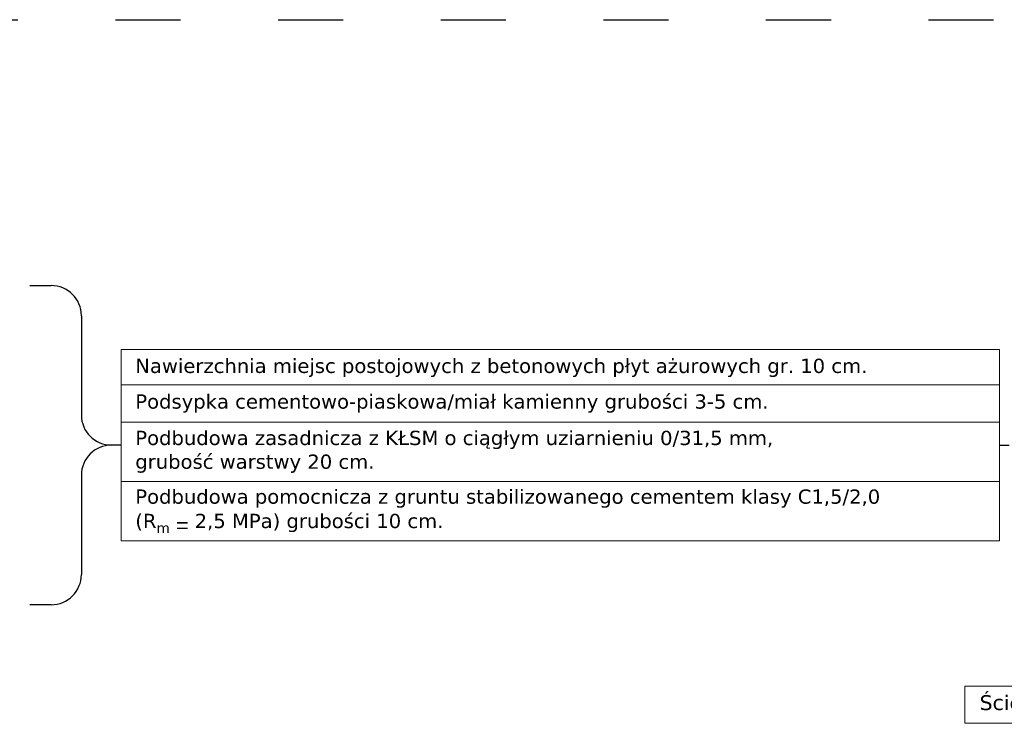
# Model space of a CAD drawing. Header units: millimetres. Extents: x 2422 to 2697, y 999 to 1037.
# Tile 14 of 48: x 2672.49 to 2674.13, y 999.14 to 1000.31. Entities that reach past the tile are written whole.
import ezdxf

# ---------------------------------------------------------------- set-up
doc = ezdxf.new("R2010")
doc.units = ezdxf.units.MM
doc.linetypes.add('ACAD_ISO03W100', pattern=[30, 12, -18])
doc.layers.add('_JB_Opisowe', color=7, linetype='Continuous', lineweight=0)
doc.layers.add('_SZK-opis_0.2', color=7, linetype='Continuous')
doc.layers.add('TEMP', color=80, linetype='Continuous', plot=False)
doc.styles.add('kuba', font='verdana.ttf', dxfattribs={"height": 0.1})

msp = doc.modelspace()

# ---------------------------------------------------------------- linework, layer by layer
at = {"layer": '_JB_Opisowe'}
for p, q in [((2672.6616, 999.7063), (2674.1202, 999.7063)), ((2672.6616, 999.6445), (2674.1202, 999.6445)), ((2672.6616, 999.5459), (2674.1202, 999.5459))]:
    msp.add_line(p, q, dxfattribs=at)
msp.add_lwpolyline([(2674.1202, 999.4473), (2672.6616, 999.4473), (2672.6616, 999.7654), (2674.1202, 999.7654)], close=True, dxfattribs=at)
at = {"layer": '_JB_Opisowe', "ltscale": 0.5}
msp.add_lwpolyline([(2675.3078, 999.1444), (2674.0624, 999.1444), (2674.0624, 999.2061), (2675.3078, 999.2061)], close=True, dxfattribs=at)
at = {"layer": '_SZK-opis_0.2', "ltscale": 0.09}
for p, q in [((2672.5102, 999.8713), (2672.5457, 999.8713)), ((2672.5957, 999.8213), (2672.5957, 999.6563)), ((2672.6616, 999.6063), (2672.6457, 999.6063)), ((2674.1202, 999.6063), (2674.1361, 999.6063)), ((2672.5957, 999.5563), (2672.5957, 999.3913)), ((2672.5457, 999.3413), (2672.51, 999.3413))]:
    msp.add_line(p, q, dxfattribs=at)
for centre, start, end in [((2672.5457, 999.8213), 0, 90), ((2672.6457, 999.6563), 180, 270), ((2672.6457, 999.5563), 90, 180), ((2672.5457, 999.3913), 270, 0)]:
    msp.add_arc(centre, 0.05, start, end, dxfattribs=at)
at = {"layer": 'TEMP', "linetype": 'ACAD_ISO03W100', "ltscale": 0.009}
msp.add_lwpolyline([(2657.5324, 1000.0128), (2657.5324, 1000.3128), (2680.1577, 1000.3128), (2680.1577, 999.9735)], dxfattribs=at)

# ---------------------------------------------------------------- texts
at = {"layer": '_JB_Opisowe', "attachment_point": 4, "style": 'kuba'}
for s, insert, char_height, width in [('\\pxl1,ql;Nawierzchnia miejsc postojowych z betonowych płyt ażurowych gr. 10 cm.', (2672.6616, 999.7346), 0.02367, 1.4586), ('\\pxl1,ql;Podsypka cementowo-piaskowa/miał kamienny grubości 3-5 cm.', (2672.6616, 999.6754), 0.02367, 1.4586), ('\\A1;\\pxl1,ql;Podbudowa zasadnicza z KŁSM{\\A0; o ciągłym uziarnieniu 0/31,5 mm,\\Pgrubość warstwy }20 cm.', (2672.6616, 999.5952), 0.02367, 1.4586), ('\\A1;\\pxl1;Podbudowa pomocnicza z gruntu stabilizowanego cementem klasy C1,5/2,0\\P(R{\\H0.7x;\\S^ m;} {\\A0;\\fArial|b0|i0|c238|p34;\\H1.08333x;= }2,5 MPa) grubości 10 cm.', (2672.6616, 999.4966), 0.02367, 1.4586), ('\\pxi1;Ściek przykrawężnikowy dwurzędowy z kostki typu cegła bet. gr. 8 cm.', (2674.0624, 999.1752), 0.024706, 1.245408)]:
    msp.add_mtext(s, dxfattribs=dict(at, insert=insert, char_height=char_height, width=width))

doc.saveas('drawing.dxf')
